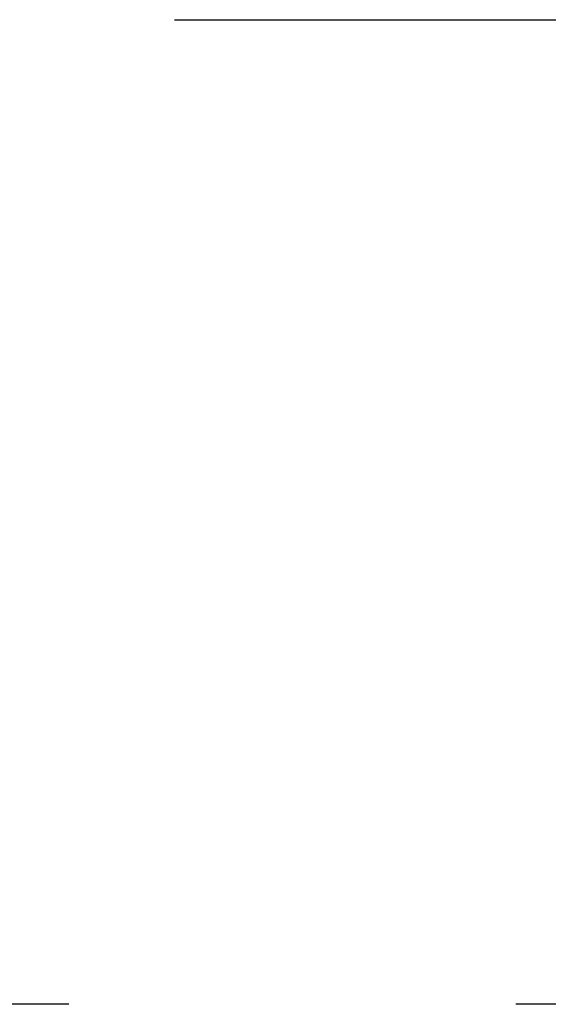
# Model space of a CAD drawing. Header units: centimetres. Extents: x -10702 to 24628, y -4437 to 19798.
# Tile 57 of 92: x 12809 to 12828, y 9033 to 9068. Entities that reach past the tile are written whole.
import ezdxf

# ---------------------------------------------------------------- set-up
doc = ezdxf.new("R2010")
doc.units = ezdxf.units.CM
doc.linetypes.add('Kondygnacja  -0_5$0$HIDDEN', pattern=[9.525, 6.35, -3.175])
doc.linetypes.add('Kondygnacja  -0_5$0$HIDDEN2', pattern=[4.7625, 3.175, -1.5875])
doc.layers.add('Kondygnacja  -0_5$0$ARCH_KONSTR_POWYŻEJ RZUTU', color=8, linetype='Kondygnacja  -0_5$0$HIDDEN')
doc.layers.add('Kondygnacja  -0_5$0$ARCH_KONSTR_POWYŻEJ RZUTU_IST', color=8, linetype='Kondygnacja  -0_5$0$HIDDEN2')

# ---------------------------------------------------------------- blocks, each defined once
blk = doc.blocks.new('Kondygnacja  -0_5$0$konstrukcja istniejąca -0.5')
at = {"layer": 'Kondygnacja  -0_5$0$ARCH_KONSTR_POWYŻEJ RZUTU_IST', "ltscale": 10}
blk.add_lwpolyline([(12338.004, 9067.895), (13382.004, 9067.895), (13382.004, 9032.895), (12338.004, 9032.895)], dxfattribs=at)

msp = doc.modelspace()

# ---------------------------------------------------------------- block references
at = {"layer": 'Kondygnacja  -0_5$0$ARCH_KONSTR_POWYŻEJ RZUTU'}
msp.add_blockref('Kondygnacja  -0_5$0$konstrukcja istniejąca -0.5', (0, 0), dxfattribs=at)

doc.saveas('drawing.dxf')
